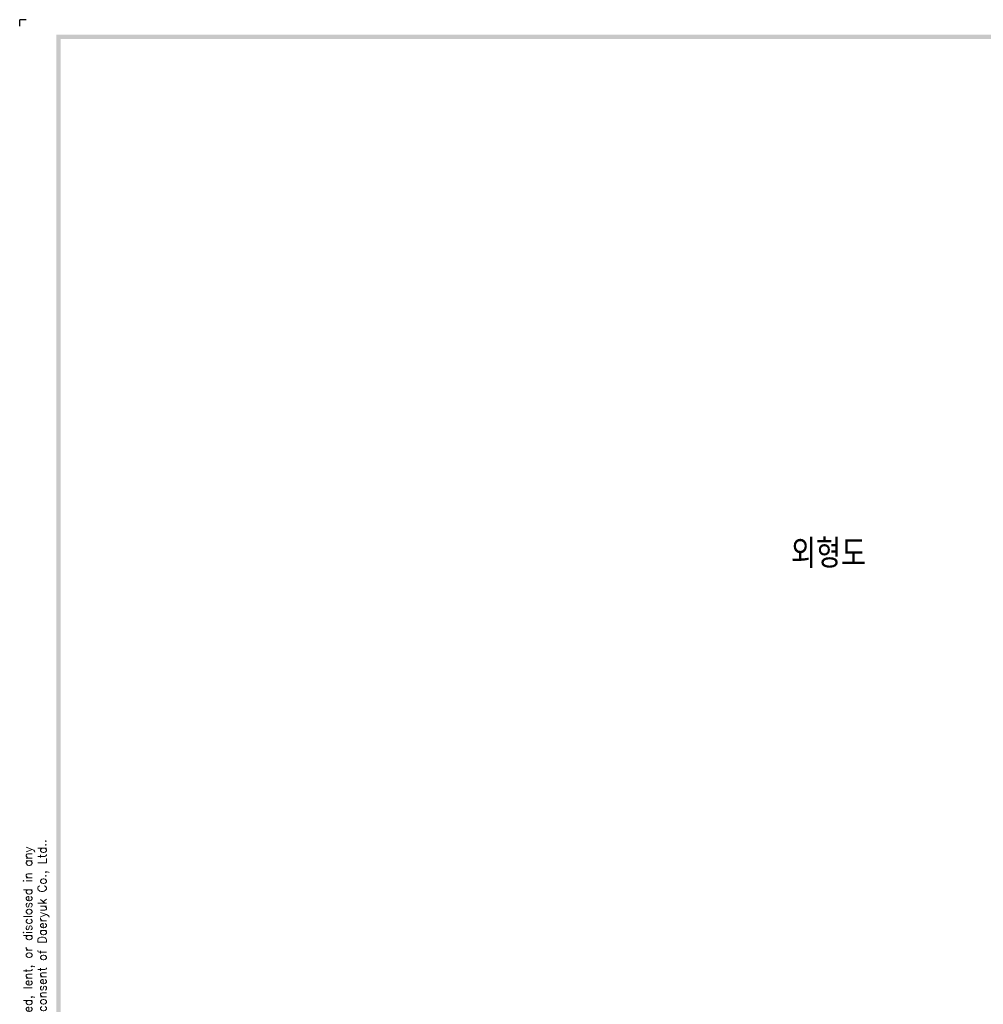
# Model space of a CAD drawing. Extents: x -6 to 988, y -1865 to 692.
# Tile 2 of 5: x -6 to 263, y 418 to 692. Entities that reach past the tile are written whole.
import ezdxf

# ---------------------------------------------------------------- set-up
doc = ezdxf.new("R2010")
doc.units = 0
doc.header["$MEASUREMENT"] = 0
doc.layers.add('di', color=3, linetype='CONTINUOUS')
doc.layers.add('dwg', color=7, linetype='CONTINUOUS')
doc.styles.get("Standard").update_dxf_attribs({"font": 'romans.shx', "height": 2, "bigfont": 'hgs.shx'})

msp = doc.modelspace()

# ---------------------------------------------------------------- linework, layer by layer
at = {"layer": 'di'}
for p in [(-3.9, 692.5), (-5.7, 690.7)]:
    msp.add_line(p, (-5.7, 692.5), dxfattribs=at)
at = {"layer": 'dwg'}
for points in [[(4.5, 688.3), (5.7, 687.1), (983.7, 688.3), (982.5, 687.1)], [(4.5, -0.5), (5.7, 0.1), (4.5, 688.3), (5.7, 687.1)]]:
    msp.add_trace(points, dxfattribs=at)

# ---------------------------------------------------------------- texts
at = {"layer": 'di', "insert": (209.322, 547.624), "char_height": 8, "width": 74.93994, "attachment_point": 1}
msp.add_mtext('{\\Fromans,hgs|c129;외형도}', dxfattribs=at)
at = {"layer": 'di', "insert": (-1.06, 342.496), "char_height": 2.4, "width": 262.51919, "attachment_point": 5, "rotation": 90}
msp.add_mtext('\\A1;This material and the information herein is the property of Daeryuk Co., Ltd.. They shall be neither reproduced, copied, lent, or disclosed in any\\Pway whatsoever for the use of any third party, nor used for the manufacturing purposes without the express written consent of Daeryuk Co., Ltd..', dxfattribs=at)

doc.saveas('drawing.dxf')
